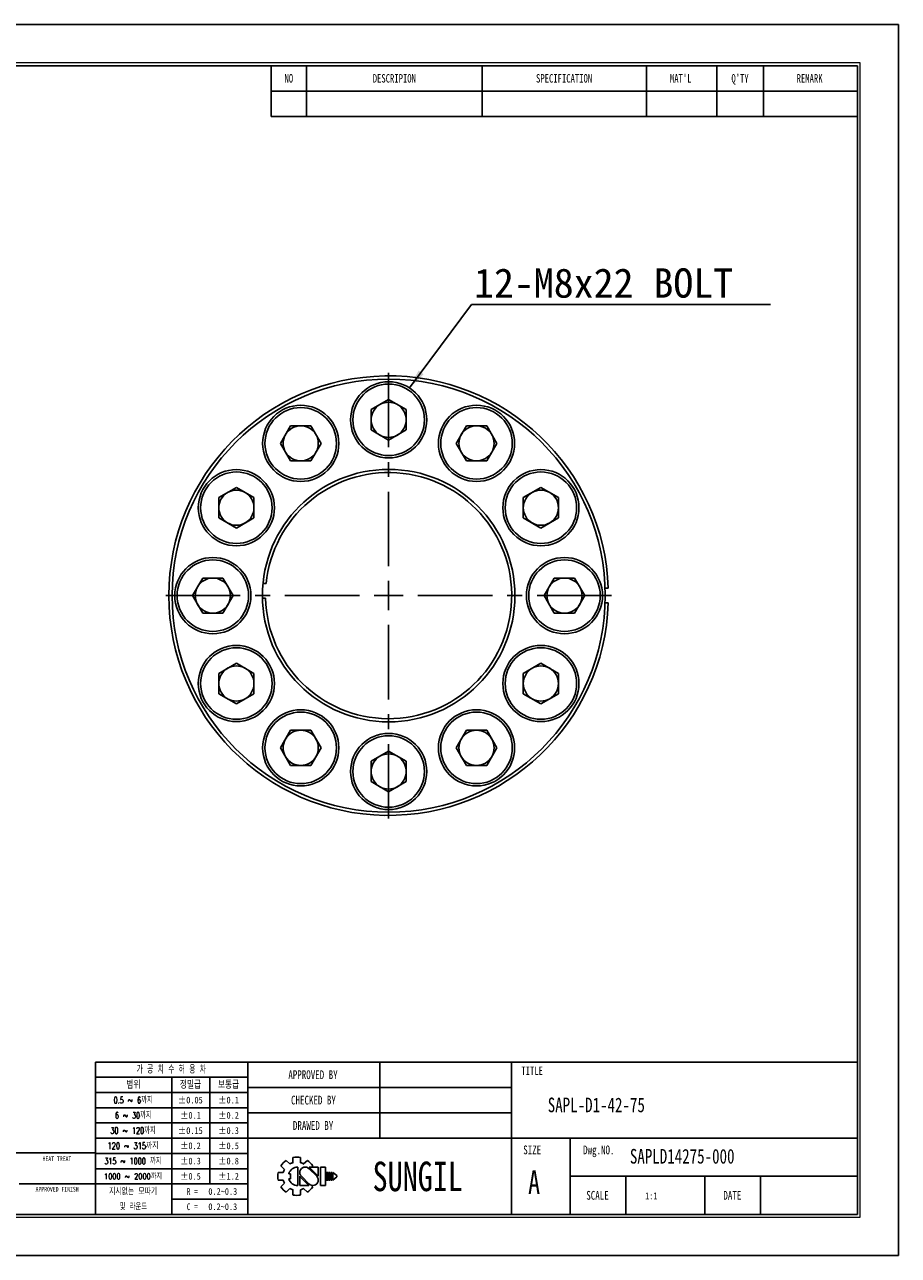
# Model space of a CAD drawing. Header units: millimetres. Extents: x 0 to 297, y 0 to 210.
# Tile 2 of 2: x 148 to 297, y 0 to 210. Entities that reach past the tile are written whole.
import ezdxf
from ezdxf.enums import TextEntityAlignment as Align

# ---------------------------------------------------------------- set-up
doc = ezdxf.new("R2010")
doc.units = ezdxf.units.MM
doc.header["$PDSIZE"] = -1
doc.linetypes.add('CENTERX2', pattern=[20.32, 12.7, -2.54, 2.54, -2.54])
doc.layers.add('문자', color=7, linetype='Continuous')
doc.layers.add('중심선', color=1, linetype='CENTERX2')
doc.layers.add('치수선', color=5, linetype='Continuous', lineweight=15)
doc.styles.add('SLDTEXTSTYLE0', font='TXT', dxfattribs={"width": 0.75})
doc.styles.add('SLDTEXTSTYLE1', font='TXT', dxfattribs={"width": 0.634615, "bigfont": 'bigfont'})
doc.styles.add('SLDTEXTSTYLE2', font='TXT', dxfattribs={"width": 0.75, "bigfont": 'bigfont'})
doc.styles.add('SLDTEXTSTYLE3', font='TXT', dxfattribs={"width": 0.694444, "bigfont": 'bigfont'})
doc.styles.add('SLDTEXTSTYLE4', font='TXT', dxfattribs={"width": 0.6875, "bigfont": 'bigfont'})
doc.styles.add('SLDTEXTSTYLE5', font='TXT', dxfattribs={"width": 0.7, "bigfont": 'bigfont'})
doc.styles.add('SLDTEXTSTYLE6', font='TXT', dxfattribs={"width": 0.692308, "bigfont": 'bigfont'})
doc.styles.add('SLDTEXTSTYLE7', font='TXT', dxfattribs={"width": 0.666667})
doc.dimstyles.new('SLDDIMSTYLE3', dxfattribs={"dimtxt": 0.18, "dimasz": 3.302, "dimexe": 0, "dimexo": 0.0625, "dimgap": 0, "dimtad": 0, "dimtih": 1, "dimtoh": 1, "dimdec": 0, "dimrnd": 1e-09, "dimzin": 0, "dimdsep": 46, "dimtxsty": 'Standard', "dimsah": 1, "dimcen": 0.09, "dimadec": 0, "dimazin": 0, "dimtfac": 3.302, "dimtdec": 0, "dimtofl": 0, "dimtmove": 0, "dimatfit": 3, "dimfxl": 1, "dimfrac": 2, "dimtolj": 1, "dimtzin": 0, "dimarcsym": 0})

# ---------------------------------------------------------------- blocks, each defined once
blk = doc.blocks.new('AAAA')
at = {"color": 250, "true_color": 0x191924}
for p, q in [((-298.87, 124.28), (-595.87, 124.28)), ((-298.87, -85.72), (-298.87, 124.28)), ((-595.87, -85.72), (-298.87, -85.72))]:
    blk.add_line(p, q, dxfattribs=at)
at = {"lineweight": 0}
for p, q in [((-305.37, 117.78), (-585.87, 117.78)), ((-305.37, -79.22), (-305.37, 117.78)), ((-585.87, -79.22), (-305.37, -79.22))]:
    blk.add_line(p, q, dxfattribs=at)
for p, q in [((-305.87, 117.28), (-585.37, 117.28)), ((-405.87, 117.28), (-405.87, 108.62)), ((-399.87, 117.28), (-399.87, 108.62)), ((-369.87, 117.28), (-369.87, 108.62)), ((-341.87, 117.28), (-341.87, 108.62)), ((-329.87, 117.28), (-329.87, 108.62)), ((-321.87, 117.28), (-321.87, 108.62)), ((-305.87, -78.72), (-305.87, 117.28)), ((-405.87, 112.95), (-305.87, 112.95)), ((-405.87, 108.62), (-305.87, 108.62)), ((-305.87, -52.72), (-435.87, -52.72)), ((-435.87, -52.72), (-435.87, -78.72)), ((-409.87, -52.72), (-409.87, -78.72)), ((-387.37, -52.72), (-387.37, -65.72)), ((-364.87, -52.72), (-364.87, -78.72)), ((-409.87, -55.32), (-435.87, -55.32)), ((-422.87, -55.32), (-422.87, -78.72)), ((-416.37, -55.32), (-416.37, -73.52)), ((-409.87, -57.92), (-435.87, -57.92)), ((-364.87, -57.05), (-409.87, -57.05)), ((-409.87, -60.52), (-435.87, -60.52)), ((-364.87, -61.38), (-409.87, -61.38)), ((-409.87, -63.12), (-435.87, -63.12)), ((-409.87, -65.72), (-435.87, -65.72)), ((-305.87, -65.72), (-409.87, -65.72)), ((-354.87, -65.72), (-354.87, -78.72)), ((-435.87, -68.22), (-533.87, -68.22)), ((-409.87, -68.32), (-435.87, -68.32)), ((-402.17, -69.02), (-402.17, -69.9)), ((-400.87, -69.02), (-400.87, -69.9)), ((-409.87, -70.92), (-435.87, -70.92)), ((-404.24, -70.42), (-403.62, -71.04)), ((-403.32, -69.5), (-402.7, -70.12)), ((-401.37, -70.64), (-401.37, -73.79)), ((-400.35, -70.12), (-399.72, -69.5)), ((-398.13, -72.22), (-399.46, -70.88)), ((-397.85, -72.19), (-399.4, -70.64)), ((-399.4, -70.64), (-397.85, -70.64)), ((-399.03, -70.64), (-398.81, -70.42)), ((-397.85, -70.64), (-397.85, -72.22)), ((-397.48, -70.64), (-397.48, -73.79)), ((-397.48, -70.64), (-396.61, -70.64)), ((-396.61, -70.64), (-396.61, -73.79)), ((-404.71, -71.57), (-403.84, -71.57)), ((-404.71, -71.57), (-403.84, -71.57)), ((-404.71, -72.86), (-403.84, -72.86)), ((-404.24, -74.01), (-403.62, -73.39)), ((-402.89, -71.78), (-402.59, -71.78)), ((-402.89, -72.65), (-402.59, -72.65)), ((-402.59, -71.78), (-402.59, -72.65)), ((-401.01, -72.22), (-401.01, -73.79)), ((-401.01, -72.24), (-399.45, -73.79)), ((-400.73, -72.22), (-399.39, -73.55)), ((-396.46, -71.57), (-396.46, -72.86)), ((-396.46, -71.57), (-396.24, -71.57)), ((-396.46, -72.86), (-396.24, -72.86)), ((-396.24, -71.57), (-396.24, -72.86)), ((-396.09, -71.57), (-396.09, -72.86)), ((-396.09, -71.57), (-395.88, -71.57)), ((-396.09, -72.86), (-395.88, -72.86)), ((-395.88, -71.57), (-395.88, -72.86)), ((-395.72, -71.57), (-395.72, -72.86)), ((-395.72, -71.57), (-395.51, -71.57)), ((-395.72, -72.86), (-395.51, -72.86)), ((-395.51, -71.57), (-395.51, -72.86)), ((-395.36, -71.57), (-395.36, -72.86)), ((-395.36, -71.57), (-394.71, -72.11)), ((-394.71, -72.32), (-395.36, -72.86)), ((-394.71, -72.11), (-394.71, -72.22)), ((-394.71, -72.11), (-394.71, -72.32)), ((-394.71, -72.22), (-394.71, -72.32)), ((-305.87, -72.22), (-354.87, -72.22)), ((-345.37, -72.22), (-345.37, -78.72)), ((-331.87, -72.22), (-331.87, -78.72)), ((-322.37, -72.22), (-322.37, -78.72)), ((-448.87, -73.52), (-435.87, -73.52)), ((-409.87, -73.52), (-435.87, -73.52)), ((-403.32, -74.93), (-402.7, -74.31)), ((-402.17, -74.53), (-402.17, -75.41)), ((-401.01, -73.79), (-399.45, -73.79)), ((-400.87, -74.53), (-400.87, -75.41)), ((-400.35, -74.31), (-399.72, -74.93)), ((-399.08, -73.74), (-398.81, -74.01)), ((-397.48, -73.79), (-396.61, -73.79)), ((-409.87, -76.12), (-422.87, -76.12)), ((-585.37, -78.72), (-305.87, -78.72))]:
    blk.add_line(p, q)
for centre, radius, start, end in [((-401.52, -72.22), 3.26, 78.4943, 101.5057), ((-401.52, -72.22), 3.26, 123.4943, 146.5057), ((-401.52, -72.22), 2.4, 150.6872, 164.3128), ((-401.37, -72.22), 1.58, 90, 164.0671), ((-401.52, -72.22), 2.4, 105.6872, 119.3128), ((-400.09, -71.56), 0.919, 43.2202, 225.8282), ((-401.52, -72.22), 2.4, 60.6872, 74.3128), ((-401.52, -72.22), 3.26, 33.4943, 56.5057), ((-401.52, -72.22), 3.26, 168.4943, 191.5057), ((-401.52, -72.22), 2.4, 195.6872, 209.3128), ((-401.37, -72.22), 1.58, 195.9329, 270), ((-398.77, -72.87), 0.919, 223.2202, 45.8282), ((-401.52, -72.22), 3.26, 213.4943, 236.5057), ((-401.52, -72.22), 2.4, 240.6872, 254.3128), ((-401.52, -72.22), 3.26, 258.4943, 281.5057), ((-401.52, -72.22), 2.4, 285.6872, 299.3128), ((-401.52, -72.22), 3.26, 303.4943, 326.5057)]:
    blk.add_arc(centre, radius, start, end)
for p in [(-387.37, -57.05), (-387.37, -61.38)]:
    blk.add_point(p)
at = {"color": 250, "true_color": 0x191924, "width": 0.75}
for tag, height, style, p in [('TITLE', 2.5, 'SLDTEXTSTYLE2', (-358.7, -62.04)), ('도번', 2.5, 'SLDTEXTSTYLE2', (-344.69, -70.81)), ('필렛', 1.15, 'SLDTEXTSTYLE0', (-416.62, -75.73)), ('SCALE', 1.2, 'SLDTEXTSTYLE0', (-342.09, -76.51)), ('DATE', 1.2, 'SLDTEXTSTYLE0', (-318.85, -76.56)), ('모따기', 1.15, 'SLDTEXTSTYLE0', (-416.62, -78.33))]:
    blk.add_attdef(tag, text='', height=height, dxfattribs=dict(at, style=style)).set_placement(p, align=Align.BOTTOM_LEFT)
at = {"layer": '문자', "attachment_point": 2}
for s, insert, char_height, style in [('NO', (-402.88, 115.84), 1.444, 'SLDTEXTSTYLE0'), ('DESCRIPION', (-384.88, 115.84), 1.444, 'SLDTEXTSTYLE0'), ('SPECIFICATION', (-355.91, 115.84), 1.444, 'SLDTEXTSTYLE0'), ("MAT'L", (-336.01, 115.84), 1.444, 'SLDTEXTSTYLE0'), ("Q'TY", (-325.89, 115.84), 1.444, 'SLDTEXTSTYLE0'), ('REMARK', (-314.02, 115.84), 1.444, 'SLDTEXTSTYLE0'), ('가 공 치 수 허 용 차', (-422.94, -53.37), 1.3, 'SLDTEXTSTYLE1'), ('APPROVED BY', (-398.76, -54.14), 1.5, 'SLDTEXTSTYLE0'), ('TITLE', (-361.36, -53.5), 1.444, 'SLDTEXTSTYLE0'), ('범위', (-429.4, -56), 1.25, 'SLDTEXTSTYLE2'), ('정밀급', (-419.66, -56), 1.25, 'SLDTEXTSTYLE2'), ('보통급', (-413.16, -56), 1.25, 'SLDTEXTSTYLE2'), ('0.5 ~ 6까지', (-429.45, -58.67), 1.1, 'SLDTEXTSTYLE3'), ('±0.05', (-419.68, -58.64), 1.15, 'SLDTEXTSTYLE0'), ('±0.1', (-413.16, -58.64), 1.15, 'SLDTEXTSTYLE0'), ('CHECKED BY', (-398.68, -58.47), 1.5, 'SLDTEXTSTYLE0'), ('6 ~ 30까지', (-429.43, -61.27), 1.1, 'SLDTEXTSTYLE4'), ('±0.1', (-419.66, -61.24), 1.15, 'SLDTEXTSTYLE0'), ('±0.2', (-413.16, -61.24), 1.15, 'SLDTEXTSTYLE0'), ('DRAWED BY', (-398.74, -62.8), 1.5, 'SLDTEXTSTYLE0'), ('30 ~ 120까지', (-429.46, -63.87), 1.1, 'SLDTEXTSTYLE5'), ('±0.15', (-419.68, -63.84), 1.15, 'SLDTEXTSTYLE0'), ('±0.3', (-413.16, -63.84), 1.15, 'SLDTEXTSTYLE0'), ('120 ~ 315까지', (-429.47, -66.47), 1.1, 'SLDTEXTSTYLE2'), ('±0.2', (-419.66, -66.44), 1.15, 'SLDTEXTSTYLE0'), ('±0.5', (-413.16, -66.44), 1.15, 'SLDTEXTSTYLE0'), ('SIZE', (-361.35, -66.97), 1.5, 'SLDTEXTSTYLE0'), ('Dwg.NO.', (-349.99, -66.97), 1.5, 'SLDTEXTSTYLE0'), ('HEAT TREAT', (-442.45, -68.82), 0.8, 'SLDTEXTSTYLE0'), ('315 ~ 1000 까지', (-429.48, -69.07), 1.1, 'SLDTEXTSTYLE6'), ('±0.3', (-419.66, -69.04), 1.15, 'SLDTEXTSTYLE0'), ('±0.8', (-413.16, -69.04), 1.15, 'SLDTEXTSTYLE0'), ('SUNGIL', (-380.89, -69.72), 5.032, 'SLDTEXTSTYLE0'), ('A', (-361.03, -71.23), 4, 'SLDTEXTSTYLE0'), ('1000 ~ 2000까지', (-429.47, -71.73), 0.99, 'SLDTEXTSTYLE2'), ('±0.5', (-419.66, -71.64), 1.15, 'SLDTEXTSTYLE0'), ('±1.2', (-413.16, -71.64), 1.15, 'SLDTEXTSTYLE0'), ('APPROVED FINISH', (-442.42, -74.02), 0.8, 'SLDTEXTSTYLE0'), ('지시없는 모따기', (-429.45, -74.27), 1.1, 'SLDTEXTSTYLE2'), ('R =', (-419.36, -74.24), 1.15, 'SLDTEXTSTYLE7'), ('SCALE', (-350.21, -74.72), 1.5, 'SLDTEXTSTYLE0'), ('DATE', (-327.2, -74.72), 1.5, 'SLDTEXTSTYLE0'), ('및 라운드', (-429.41, -76.87), 1.1, 'SLDTEXTSTYLE5'), ('C =', (-419.36, -76.84), 1.15, 'SLDTEXTSTYLE7')]:
    blk.add_mtext(s, dxfattribs=dict(at, insert=insert, char_height=char_height, style=style))
blk = doc.blocks.new('SW_NOTE_0')
at = {"layer": '문자', "color": 0}
blk.add_line((51.04, 0), (0, 0), dxfattribs=at)
at = {"layer": '문자', "color": 0, "insert": (0.43, 6.18), "char_height": 5, "attachment_point": 1}
blk.add_mtext('{\\C3;12-M8x22 BOLT}', dxfattribs=at)
blk = doc.blocks.new('SW_CENTERMARKSYMBOL_0')
at = {"layer": '중심선', "color": 0}
for p, q in [((0, 5), (0, 40)), ((0, 0), (0, 2.5)), ((-5, 0), (-40, 0)), ((0, 0), (-2.5, 0)), ((0, 0), (0, -2.5)), ((0, 0), (2.5, 0)), ((5, 0), (40, 0)), ((0, -5), (0, -40))]:
    blk.add_line(p, q, dxfattribs=at)

msp = doc.modelspace()

# ---------------------------------------------------------------- linework, layer by layer
for p, q in [((207.054, 144.365), (210.054, 146.098)), ((210.054, 146.098), (213.054, 144.365)), ((207.054, 140.901), (207.054, 144.365)), ((213.054, 144.365), (213.054, 140.901)), ((191.589, 138.614), (193.322, 141.614)), ((193.322, 141.614), (196.786, 141.614)), ((196.786, 141.614), (198.518, 138.614)), ((210.054, 139.169), (207.054, 140.901)), ((213.054, 140.901), (210.054, 139.169)), ((221.589, 138.614), (223.322, 141.614)), ((223.322, 141.614), (226.786, 141.614)), ((226.786, 141.614), (228.518, 138.614)), ((193.322, 135.614), (191.589, 138.614)), ((198.518, 138.614), (196.786, 135.614)), ((223.322, 135.614), (221.589, 138.614)), ((228.518, 138.614), (226.786, 135.614)), ((196.786, 135.614), (193.322, 135.614)), ((226.786, 135.614), (223.322, 135.614)), ((181.073, 129.365), (184.073, 131.098)), ((184.073, 131.098), (187.073, 129.365)), ((233.034, 129.365), (236.034, 131.098)), ((236.034, 131.098), (239.034, 129.365)), ((181.073, 125.901), (181.073, 129.365)), ((187.073, 129.365), (187.073, 125.901)), ((233.034, 125.901), (233.034, 129.365)), ((239.034, 129.365), (239.034, 125.901)), ((184.073, 124.169), (181.073, 125.901)), ((187.073, 125.901), (184.073, 124.169)), ((236.034, 124.169), (233.034, 125.901)), ((239.034, 125.901), (236.034, 124.169)), ((176.589, 112.633), (178.322, 115.633)), ((178.322, 115.633), (181.786, 115.633)), ((181.786, 115.633), (183.518, 112.633)), ((236.589, 112.633), (238.322, 115.633)), ((238.322, 115.633), (241.786, 115.633)), ((241.786, 115.633), (243.518, 112.633)), ((188.605, 114.674), (189.153, 114.674)), ((246.982, 113.883), (247.533, 113.883)), ((178.322, 109.633), (176.589, 112.633)), ((183.518, 112.633), (181.786, 109.633)), ((189.059, 112.174), (188.513, 112.174)), ((238.322, 109.633), (236.589, 112.633)), ((243.518, 112.633), (241.786, 109.633)), ((247.533, 111.383), (246.982, 111.383)), ((181.786, 109.633), (178.322, 109.633)), ((241.786, 109.633), (238.322, 109.633)), ((181.073, 99.365), (184.073, 101.098)), ((184.073, 101.098), (187.073, 99.365)), ((233.034, 99.365), (236.034, 101.098)), ((236.034, 101.098), (239.034, 99.365)), ((181.073, 95.901), (181.073, 99.365)), ((187.073, 99.365), (187.073, 95.901)), ((233.034, 95.901), (233.034, 99.365)), ((239.034, 99.365), (239.034, 95.901)), ((184.073, 94.169), (181.073, 95.901)), ((187.073, 95.901), (184.073, 94.169)), ((236.034, 94.169), (233.034, 95.901)), ((239.034, 95.901), (236.034, 94.169)), ((191.589, 86.653), (193.322, 89.653)), ((193.322, 89.653), (196.786, 89.653)), ((196.786, 89.653), (198.518, 86.653)), ((221.589, 86.653), (223.322, 89.653)), ((223.322, 89.653), (226.786, 89.653)), ((226.786, 89.653), (228.518, 86.653)), ((193.322, 83.653), (191.589, 86.653)), ((198.518, 86.653), (196.786, 83.653)), ((223.322, 83.653), (221.589, 86.653)), ((228.518, 86.653), (226.786, 83.653)), ((207.054, 84.365), (210.054, 86.098)), ((207.054, 80.901), (207.054, 84.365)), ((210.054, 86.098), (213.054, 84.365)), ((213.054, 84.365), (213.054, 80.901)), ((196.786, 83.653), (193.322, 83.653)), ((226.786, 83.653), (223.322, 83.653)), ((210.054, 79.169), (207.054, 80.901)), ((213.054, 80.901), (210.054, 79.169))]:
    msp.add_line(p, q)
for centre, radius in [((210.054, 112.633), 36.95), ((210.054, 142.633), 6.5), ((210.054, 142.633), 6.1), ((195.054, 138.614), 6.5), ((225.054, 138.614), 6.5), ((195.054, 138.614), 6.1), ((225.054, 138.614), 6.1), ((184.073, 127.633), 6.5), ((184.073, 127.633), 6.1), ((210.054, 112.633), 21.545), ((236.034, 127.633), 6.5), ((236.034, 127.633), 6.1), ((180.054, 112.633), 6.5), ((180.054, 112.633), 6.1), ((240.054, 112.633), 6.5), ((240.054, 112.633), 6.1), ((184.073, 97.633), 6.5), ((184.073, 97.633), 6.1), ((236.034, 97.633), 6.5), ((236.034, 97.633), 6.1), ((195.054, 86.653), 6.5), ((195.054, 86.653), 6.1), ((225.054, 86.653), 6.5), ((225.054, 86.653), 6.1), ((210.054, 82.633), 6.5), ((210.054, 82.633), 6.1)]:
    msp.add_circle(centre, radius)
for centre, radius, start, end in [((210.054, 112.633), 37.5, 1.91021, 358.08979), ((210.054, 142.633), 3, 120, 180), ((210.054, 142.633), 3, 60, 120), ((210.054, 142.633), 3, 0, 60), ((195.054, 138.614), 3, 90, 150), ((195.054, 138.614), 3, 30, 90), ((210.054, 142.633), 3, 180, 240), ((210.054, 142.633), 3, 300, 0), ((225.054, 138.614), 3, 90, 150), ((225.054, 138.614), 3, 30, 90), ((195.054, 138.614), 3, 150, 210), ((195.054, 138.614), 3, 330, 30), ((210.054, 142.633), 3, 240, 300), ((225.054, 138.614), 3, 150, 210), ((225.054, 138.614), 3, 330, 30), ((195.054, 138.614), 3, 210, 270), ((195.054, 138.614), 3, 270, 330), ((225.054, 138.614), 3, 210, 270), ((225.054, 138.614), 3, 270, 330), ((210.054, 112.633), 21, 181.2527, 174.42287), ((184.073, 127.633), 3, 120, 180), ((184.073, 127.633), 3, 60, 120), ((184.073, 127.633), 3, 0, 60), ((236.034, 127.633), 3, 120, 180), ((236.034, 127.633), 3, 60, 120), ((236.034, 127.633), 3, 0, 60), ((184.073, 127.633), 3, 180, 240), ((184.073, 127.633), 3, 300, 0), ((236.034, 127.633), 3, 180, 240), ((236.034, 127.633), 3, 300, 0), ((184.073, 127.633), 3, 240, 300), ((236.034, 127.633), 3, 240, 300), ((180.054, 112.633), 3, 90, 150), ((180.054, 112.633), 3, 30, 90), ((240.054, 112.633), 3, 90, 150), ((240.054, 112.633), 3, 30, 90), ((180.054, 112.633), 3, 150, 210), ((180.054, 112.633), 3, 330, 30), ((240.054, 112.633), 3, 150, 210), ((240.054, 112.633), 3, 330, 30), ((180.054, 112.633), 3, 210, 270), ((180.054, 112.633), 3, 270, 330), ((240.054, 112.633), 3, 210, 270), ((240.054, 112.633), 3, 270, 330), ((184.073, 97.633), 3, 120, 180), ((184.073, 97.633), 3, 60, 120), ((184.073, 97.633), 3, 0, 60), ((236.034, 97.633), 3, 120, 180), ((236.034, 97.633), 3, 60, 120), ((236.034, 97.633), 3, 0, 60), ((184.073, 97.633), 3, 180, 240), ((184.073, 97.633), 3, 300, 0), ((236.034, 97.633), 3, 180, 240), ((236.034, 97.633), 3, 300, 0), ((184.073, 97.633), 3, 240, 300), ((236.034, 97.633), 3, 240, 300), ((195.054, 86.653), 3, 90, 150), ((195.054, 86.653), 3, 30, 90), ((225.054, 86.653), 3, 90, 150), ((225.054, 86.653), 3, 30, 90), ((195.054, 86.653), 3, 150, 210), ((195.054, 86.653), 3, 330, 30), ((225.054, 86.653), 3, 150, 210), ((225.054, 86.653), 3, 330, 30), ((195.054, 86.653), 3, 210, 270), ((195.054, 86.653), 3, 270, 330), ((210.054, 82.633), 3, 120, 180), ((210.054, 82.633), 3, 60, 120), ((210.054, 82.633), 3, 0, 60), ((225.054, 86.653), 3, 210, 270), ((225.054, 86.653), 3, 270, 330), ((210.054, 82.633), 3, 180, 240), ((210.054, 82.633), 3, 300, 0), ((210.054, 82.633), 3, 240, 300)]:
    msp.add_arc(centre, radius, start, end)

# ---------------------------------------------------------------- block references
at = {"color": 7, "linetype": 'Continuous'}
ref = msp.add_blockref('AAAA', (595.902, 85.776), dxfattribs=at)
ref.add_attrib('모따기', '0.2~0.3', dxfattribs={"layer": '문자', "height": 1.15, "style": 'SLDTEXTSTYLE0', "width": 0.75}).set_placement((179.283, 7.449), align=Align.BOTTOM_LEFT)
ref.add_attrib('필렛', '0.2~0.3', dxfattribs={"layer": '문자', "height": 1.15, "style": 'SLDTEXTSTYLE0', "width": 0.75}).set_placement((179.283, 10.049), align=Align.BOTTOM_LEFT)
ref.add_attrib('TITLE', 'SAPL-D1-42-75', dxfattribs={"layer": '문자', "height": 2.5, "style": 'SLDTEXTSTYLE0', "width": 0.75}).set_placement((237.199, 23.734), align=Align.BOTTOM_LEFT)
ref.add_attrib('도번', 'SAPLD14275-000', dxfattribs={"layer": '문자', "height": 2.5, "style": 'SLDTEXTSTYLE0', "width": 0.75}).set_placement((251.214, 14.971), align=Align.BOTTOM_LEFT)
ref.add_attrib('SCALE', '1:1', dxfattribs={"layer": '문자', "height": 1.2, "style": 'SLDTEXTSTYLE0', "width": 0.75}).set_placement((253.814, 9.262), align=Align.BOTTOM_LEFT)
at = {"layer": '중심선'}
msp.add_blockref('SW_CENTERMARKSYMBOL_0', (210.054, 112.633), dxfattribs=at)
at = {"layer": '치수선'}
msp.add_blockref('SW_NOTE_0', (224.194, 162.294), dxfattribs=at)

# ---------------------------------------------------------------- leaders
msp.add_leader([(213.622, 148.066), (224.194, 162.294)], dimstyle='SLDDIMSTYLE3', dxfattribs=at)

doc.saveas('drawing.dxf')
